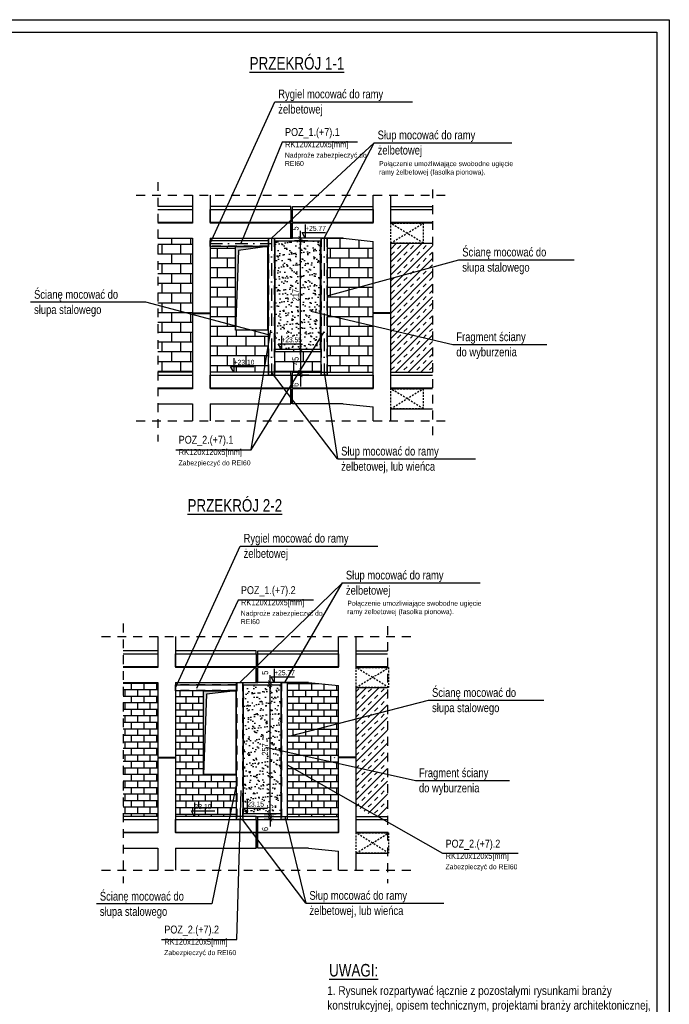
# Model space of a CAD drawing. Header units: metres. Extents: x -2312 to 3188, y -958 to 2058.
# Tile 13 of 13: x 1893 to 3188, y 49 to 2012. Entities that reach past the tile are written whole.
import ezdxf

# ---------------------------------------------------------------- set-up
doc = ezdxf.new("R2010")
doc.units = ezdxf.units.M
doc.header["$LTSCALE"] = 50
doc.header["$MEASUREMENT"] = 0
for name, pattern in [('DO', [1, 0.5, -0.24, 0.02, -0.24]), ('DP', [0.63, 0.35, -0.28]), ('MP', [0.125, 0.075, -0.05])]:
    doc.linetypes.add(name, pattern=pattern)
for name, color, linetype in [('A_ściany', 7, 'Continuous'), ('A_ściany proj', 7, 'Continuous'), ('BS_ram', 2, 'Continuous'), ('BZ_lpd', 1, 'DP'), ('BZ_lpm', 1, 'MP'), ('BZ_odn', 1, 'Continuous'), ('BZ_osd', 1, 'DO'), ('BZ_szr', 1, 'Continuous'), ('BZ_txc', 1, 'Continuous'), ('BZ_txg', 3, 'Continuous'), ('BZ_txs', 2, 'Continuous'), ('BZ_wym', 1, 'Continuous')]:
    doc.layers.add(name, color=color, linetype=linetype)
doc.styles.add('BIKTC', font='bikromsw.shx', dxfattribs={"width": 0.85})
doc.styles.add('BIKTG', font='bikromsw.shx', dxfattribs={"width": 0.85})
doc.styles.add('BIKTS', font='bikromsw.shx', dxfattribs={"width": 0.85})
doc.styles.add('BIKWYM', font='bikromsw.shx', dxfattribs={"width": 0.8})
doc.dimstyles.new('BZ_BGR_50', dxfattribs={"dimscale": 0.5, "dimtxt": 25, "dimasz": 1.666667, "dimexe": 0, "dimexo": 0, "dimgap": 0, "dimtad": 0, "dimdec": 1, "dimrnd": 0.5, "dimzin": 9, "dimdsep": 46, "dimtxsty": 'BIKWYM', "dimblk": 'NONE', "dimcen": 0, "dimse1": 1, "dimse2": 1, "dimclrd": 256, "dimclre": 256, "dimclrt": 7, "dimadec": 0, "dimazin": 0, "dimtfac": 0.033333, "dimtdec": 1, "dimtmove": 0, "dimatfit": 3, "dimldrblk": 'NONE', "dimfxl": 1, "dimtvp": 0.8, "dimtolj": 1, "dimarcsym": 0})
doc.dimstyles.new('BZ_KP_50', dxfattribs={"dimscale": 0.5, "dimtxt": 25, "dimasz": 16, "dimexe": 24, "dimexo": 0, "dimgap": 0, "dimtad": 0, "dimdec": 1, "dimrnd": 0.5, "dimzin": 9, "dimdsep": 46, "dimtxsty": 'BIKWYM', "dimblk": 'ARCHTICK', "dimblk1": 'ARCHTICK', "dimblk2": 'WYM-KP', "dimcen": 0, "dimdle": 20, "dimclrd": 256, "dimclre": 256, "dimclrt": 7, "dimadec": 0, "dimazin": 0, "dimtfac": 0.033333, "dimtdec": 1, "dimtmove": 0, "dimatfit": 3, "dimfxl": 1, "dimtvp": 0.8, "dimtfillclr": 256, "dimtolj": 1, "dimarcsym": 0})
pattern_1 = [(45, (-18228.841, -3785.412), (-5.7024626, 5.7024626), []), (45, (-18223.139, -3785.412), (-5.7024626, 5.7024626), [4.0323, -2.0161])]
pattern_2 = [(0, (7387.29, 1498.388), (0, 19.5), []), (90, (7387.29, 1498.388), (-37.5, 2e-15), [19.5, -19.5]), (90, (7406.79, 1498.388), (-37.5, 2e-15), [-19.5, 19.5])]
pattern_3 = [(0, (2664.29, -1964.588), (0, 19.5), []), (90, (2664.29, -1964.59), (-37.5, 2e-15), [19.5, -19.5]), (90, (2683.79, -1964.59), (-37.5, 2e-15), [-19.5, 19.5])]
pattern_4 = [(0, (0, 77.604), (3e-15, 13), []), (90, (0, 77.604), (-25, 7e-15), [13, -13]), (90, (13, 77.604), (-25, 7e-15), [-13, 13])]

# ---------------------------------------------------------------- blocks, each defined once
blk = doc.blocks.new('_None')
blk = doc.blocks.new('_ArchTick')
at = {"color": 0, "linetype": 'ByBlock', "const_width": 0.15}
blk.add_lwpolyline([(-0.5, -0.5), (0.5, 0.5)], dxfattribs=at)
blk = doc.blocks.new('*D215')
at = {"layer": 'BZ_wym', "lineweight": -2}
for p, q in [((2472.3, 1354.5), (2440.6, 1354.5)), ((2452.6, 1364.5), (2452.6, 1299.5)), ((2472.3, 1309.5), (2440.6, 1309.5))]:
    blk.add_line(p, q, dxfattribs=at)
at = {"layer": 'Defpoints', "color": 0}
for p in [(2472.3, 1354.5), (2452.6, 1309.5), (2472.3, 1309.5)]:
    blk.add_point(p, dxfattribs=at)
at = {"layer": 'BZ_wym', "lineweight": -2, "xscale": 8, "yscale": 8, "zscale": 8}
for p, rotation in [((2452.6, 1354.5), 90), ((2452.6, 1309.5), 270)]:
    blk.add_blockref('_ArchTick', p, dxfattribs=dict(at, rotation=rotation))
at = {"layer": 'BZ_wym', "color": 7, "insert": (2442.6, 1332), "char_height": 12.5, "attachment_point": 5, "rotation": 90, "style": 'BIKWYM'}
blk.add_mtext('\\A1;45', dxfattribs=at)
blk = doc.blocks.new('WYM-KP')
blk.add_hatch(color=256).paths.add_polyline_path([(-3, 0, 1), (3, 0, 1)])
blk.add_circle((0, 0), 3)
blk = doc.blocks.new('*D216')
at = {"layer": 'BZ_wym', "lineweight": -2}
for p, q in [((2467, 1571.5), (2440.6, 1571.5)), ((2452.6, 1344.5), (2452.6, 1581.5)), ((2472.3, 1354.5), (2440.6, 1354.5))]:
    blk.add_line(p, q, dxfattribs=at)
at = {"layer": 'Defpoints', "color": 0}
for p in [(2452.6, 1571.5), (2467, 1571.5), (2472.3, 1354.5)]:
    blk.add_point(p, dxfattribs=at)
at = {"layer": 'BZ_wym', "lineweight": -2, "xscale": 8, "yscale": 8, "zscale": 8}
for p, rotation in [((2452.6, 1571.5), 90), ((2452.6, 1354.5), 270)]:
    blk.add_blockref('_ArchTick', p, dxfattribs=dict(at, rotation=rotation))
at = {"layer": 'BZ_wym', "color": 7, "insert": (2442.6, 1463), "char_height": 12.5, "attachment_point": 5, "rotation": 90, "style": 'BIKWYM'}
blk.add_mtext('\\A1;217', dxfattribs=at)
blk = doc.blocks.new('*D217')
at = {"layer": 'BZ_wym', "lineweight": -2}
for p, q in [((2452.6, 1576.5), (2452.6, 1591.2)), ((2467, 1576.5), (2440.6, 1576.5)), ((2467, 1571.5), (2440.6, 1571.5)), ((2452.6, 1571.5), (2452.6, 1576.5)), ((2452.6, 1571.5), (2452.6, 1563.5))]:
    blk.add_line(p, q, dxfattribs=at)
at = {"layer": 'Defpoints', "color": 0}
for p in [(2452.6, 1576.5), (2467, 1576.5), (2467, 1571.5)]:
    blk.add_point(p, dxfattribs=at)
at = {"layer": 'BZ_wym', "lineweight": -2, "xscale": 8, "yscale": 8, "zscale": 8}
for p, rotation in [((2452.6, 1576.5), 270), ((2452.6, 1571.5), 90)]:
    blk.add_blockref('_ArchTick', p, dxfattribs=dict(at, rotation=rotation))
at = {"layer": 'BZ_wym', "color": 7, "insert": (2442.6, 1595.9), "char_height": 12.5, "attachment_point": 5, "rotation": 90, "style": 'BIKWYM'}
blk.add_mtext('\\A1;5', dxfattribs=at)
blk = doc.blocks.new('*D218')
at = {"layer": 'BZ_wym', "lineweight": -2}
for p, q in [((2452.6, 1309.5), (2452.6, 1317.5)), ((2469, 1309.5), (2440.6, 1309.5)), ((2469, 1303.5), (2440.6, 1303.5)), ((2452.6, 1303.5), (2452.6, 1309.5)), ((2452.6, 1303.5), (2452.6, 1281.2))]:
    blk.add_line(p, q, dxfattribs=at)
at = {"layer": 'Defpoints', "color": 0}
for p in [(2452.6, 1309.5), (2469, 1309.5), (2469, 1303.5)]:
    blk.add_point(p, dxfattribs=at)
at = {"layer": 'BZ_wym', "lineweight": -2, "xscale": 8, "yscale": 8, "zscale": 8}
for p, rotation in [((2452.6, 1309.5), 270), ((2452.6, 1303.5), 90)]:
    blk.add_blockref('_ArchTick', p, dxfattribs=dict(at, rotation=rotation))
at = {"layer": 'BZ_wym', "color": 7, "insert": (2442.6, 1284.2), "char_height": 12.5, "attachment_point": 5, "rotation": 90, "style": 'BIKWYM'}
blk.add_mtext('\\A1;6', dxfattribs=at)
blk = doc.blocks.new('*D219')
at = {"layer": 'BZ_wym', "lineweight": -2}
for p, q in [((2399.7, 423.8), (2380, 423.8)), ((2399.7, 417.8), (2380, 417.8)), ((2392, 423.8), (2392, 431.8)), ((2392, 423.8), (2392, 417.8)), ((2392, 417.8), (2392, 403.6))]:
    blk.add_line(p, q, dxfattribs=at)
at = {"layer": 'Defpoints', "color": 0}
for p in [(2392, 417.8), (2399.7, 423.8), (2399.7, 417.8)]:
    blk.add_point(p, dxfattribs=at)
at = {"layer": 'BZ_wym', "lineweight": -2, "xscale": 8, "yscale": 8, "zscale": 8}
for p, rotation in [((2392, 423.8), 270), ((2392, 417.8), 90)]:
    blk.add_blockref('_ArchTick', p, dxfattribs=dict(at, rotation=rotation))
at = {"layer": 'BZ_wym', "color": 7, "insert": (2382, 398.7), "char_height": 12.5, "attachment_point": 5, "rotation": 90, "style": 'BIKWYM'}
blk.add_mtext('\\A1;6', dxfattribs=at)
blk = doc.blocks.new('*D220')
at = {"layer": 'BZ_wym', "lineweight": -2}
for p, q in [((2392, 428.8), (2392, 440.2)), ((2392, 428.8), (2392, 436.8)), ((2380.2, 428.8), (2404, 428.8)), ((2380.2, 423.8), (2404, 423.8)), ((2392, 423.8), (2392, 428.8)), ((2392, 423.8), (2392, 415.8))]:
    blk.add_line(p, q, dxfattribs=at)
at = {"layer": 'Defpoints', "color": 0}
for p in [(2380.2, 428.8), (2380.2, 423.8), (2392, 428.8)]:
    blk.add_point(p, dxfattribs=at)
at = {"layer": 'BZ_wym', "lineweight": -2, "xscale": 8, "yscale": 8, "zscale": 8}
for p, rotation in [((2392, 428.8), 270), ((2392, 423.8), 90)]:
    blk.add_blockref('_ArchTick', p, dxfattribs=dict(at, rotation=rotation))
at = {"layer": 'BZ_wym', "color": 7, "insert": (2392, 443.6), "char_height": 12.5, "attachment_point": 5, "rotation": 90, "style": 'BIKWYM'}
blk.add_mtext('\\A1;5', dxfattribs=at)
blk = doc.blocks.new('*D221')
at = {"layer": 'BZ_wym', "lineweight": -2}
for p, q in [((2392, 418.8), (2392, 695.8)), ((2402, 685.8), (2380, 685.8)), ((2399.7, 428.8), (2380, 428.8))]:
    blk.add_line(p, q, dxfattribs=at)
at = {"layer": 'Defpoints', "color": 0}
for p in [(2392, 685.8), (2402, 685.8), (2399.7, 428.8)]:
    blk.add_point(p, dxfattribs=at)
at = {"layer": 'BZ_wym', "lineweight": -2, "xscale": 8, "yscale": 8, "zscale": 8}
for p, rotation in [((2392, 685.8), 90), ((2392, 428.8), 270)]:
    blk.add_blockref('_ArchTick', p, dxfattribs=dict(at, rotation=rotation))
at = {"layer": 'BZ_wym', "color": 7, "insert": (2382, 557.3), "char_height": 12.5, "attachment_point": 5, "rotation": 90, "style": 'BIKWYM'}
blk.add_mtext('\\A1;257', dxfattribs=at)
blk = doc.blocks.new('*D222')
at = {"layer": 'BZ_wym', "lineweight": -2}
for p, q in [((2402, 690.8), (2380, 690.8)), ((2392, 690.8), (2392, 705.5)), ((2392, 685.8), (2392, 690.8)), ((2402, 685.8), (2380, 685.8)), ((2392, 685.8), (2392, 677.8))]:
    blk.add_line(p, q, dxfattribs=at)
at = {"layer": 'Defpoints', "color": 0}
for p in [(2392, 690.8), (2402, 690.8), (2402, 685.8)]:
    blk.add_point(p, dxfattribs=at)
at = {"layer": 'BZ_wym', "lineweight": -2, "xscale": 8, "yscale": 8, "zscale": 8}
for p, rotation in [((2392, 690.8), 270), ((2392, 685.8), 90)]:
    blk.add_blockref('_ArchTick', p, dxfattribs=dict(at, rotation=rotation))
at = {"layer": 'BZ_wym', "color": 7, "insert": (2382, 710.2), "char_height": 12.5, "attachment_point": 5, "rotation": 90, "style": 'BIKWYM'}
blk.add_mtext('\\A1;5', dxfattribs=at)
blk = doc.blocks.new('sfddsfsdf')
at = {"layer": 'BZ_lpd'}
for p, q in [((2364.4, 613.2), (2367.4, 613.2)), ((2364.4, 346.2), (2367.4, 346.2))]:
    blk.add_line(p, q, dxfattribs=at)
at = {"layer": 'BZ_txs'}
for p, q in [((2364.4, 643.2), (2364.4, 613.2)), ((2367.4, 613.2), (2367.4, 643.2)), ((2468.4, 613.2), (2367.4, 613.2)), ((2364.4, 313.2), (2364.4, 283.2)), ((2367.4, 283.2), (2367.4, 313.2)), ((2468.4, 283.2), (2367.4, 283.2))]:
    blk.add_line(p, q, dxfattribs=at)
at = {"layer": 'BZ_txs', "color": 1}
for points in [[(2364.4, 670.2), (2364.4, 676.2), (2203.4, 676.2)], [(2367.4, 670.2), (2367.4, 676.2), (2528.4, 676.2)], [(2364.4, 340.2), (2364.4, 346.2), (2203.4, 346.2)], [(2367.4, 340.2), (2367.4, 346.2), (2528.4, 346.2)]]:
    blk.add_lwpolyline(points, dxfattribs=at)
at = {"layer": 'BZ_txs'}
for points in [[(2364.4, 644.2), (2203.4, 644.2), (2203.4, 670.2), (2364.4, 670.2), (2364.4, 644.2)], [(2528.4, 644.2), (2367.4, 644.2), (2367.4, 670.2), (2528.4, 670.2), (2528.4, 644.2)], [(2364.4, 643.2), (2203.4, 643.2)], [(2203.4, 613.2), (2364.4, 613.2), (2364.4, 643.2)], [(2528.4, 643.2), (2367.4, 643.2)], [(2364.4, 314.2), (2203.4, 314.2), (2203.4, 340.2), (2364.4, 340.2), (2364.4, 314.2)], [(2528.4, 314.2), (2367.4, 314.2), (2367.4, 340.2), (2528.4, 340.2), (2528.4, 314.2)], [(2364.4, 313.2), (2203.4, 313.2)], [(2203.4, 283.2), (2364.4, 283.2), (2364.4, 313.2)], [(2528.4, 313.2), (2367.4, 313.2)]]:
    blk.add_lwpolyline(points, dxfattribs=at)

msp = doc.modelspace()

# ---------------------------------------------------------------- hatches: boundary and pattern name
msp.add_hatch(color=1).paths.add_polyline_path([(2322.715, 1560.015), (2322.715, 1393.415), (2329.254, 1551.715), (2387.115, 1560.015)])
at = {"layer": 'A_ściany proj', "linetype": 'Continuous', "lineweight": 13}
h = msp.add_hatch(dxfattribs=at)
h.set_pattern_fill('FP_65', color=1, scale=100, style=0, pattern_type=2)
h.set_pattern_definition(pattern_1)
h.paths.add_polyline_path([(2149.31, 713.936), (2150.56, 713.936), (2150.56, 715.636), (2150.31, 715.636), (2149.31, 715.636)])
h = msp.add_hatch(dxfattribs=at)
h.set_pattern_fill('FP_65', color=1, scale=100, style=0, pattern_type=2)
h.set_pattern_definition(pattern_1)
h.paths.add_polyline_path([(2150.56, 713.936), (2151.81, 713.936), (2151.81, 715.636), (2150.56, 715.636)])
h = msp.add_hatch(dxfattribs=at)
h.set_pattern_fill('FP_65', color=1, scale=100, style=0, pattern_type=2)
h.set_pattern_definition(pattern_1)
h.paths.add_polyline_path([(2159.31, 713.936), (2160.56, 713.936), (2160.56, 715.636), (2159.31, 715.636)])
h = msp.add_hatch(dxfattribs=at)
h.set_pattern_fill('FP_65', color=1, scale=100, style=0, pattern_type=2)
h.set_pattern_definition(pattern_1)
h.paths.add_polyline_path([(2160.56, 713.936), (2161.81, 713.936), (2161.81, 715.636), (2160.56, 715.636)])
at = {"layer": 'BZ_lpd'}
msp.add_hatch(color=256, dxfattribs=at).paths.add_polyline_path([(2259.46, 674.31), (2259.46, 507.71), (2265.31, 667.637), (2323.86, 674.31)])
at = {"layer": 'BZ_szr'}
h = msp.add_hatch(dxfattribs=at)
h.set_pattern_fill('BIK_CEGLA_1', color=256, scale=3, style=0, pattern_type=2)
h.set_pattern_definition(pattern_3)
h.paths.add_polyline_path([(2237.415, 1576.536), (2168.103, 1576.536), (2168.103, 1309.536), (2237.415, 1309.536), (2237.415, 1426.536), (2237.415, 1427.536)])
h = msp.add_hatch(dxfattribs=at)
h.set_pattern_fill('BIK_GRUNT_PIASEK', color=256, scale=3, style=0, pattern_type=2)
h.set_pattern_definition([(37.5, (7387.291, 1498.388), (-0.562734, 17.34086), [0, -13.68, 0, -15.3, 0, -14.64]), (7.5, (7387.29, 1498.388), (15.93136, 25.39673), [0, -7.38, 0, -12.33, 0, -4.74]), (327.5, (7376.191, 1498.388), (28.02677, 0.051254), [0, -4.5, 0, -16.2, 0, -21.15]), (317.5, (7376.19, 1498.388), (27.0547, 7.89949), [0, -2.25, 0, -10.62, 0, -12.15])])
h.paths.add_polyline_path([(2402.115, 1571.536), (2492.115, 1571.536), (2492.115, 1354.536), (2402.115, 1354.536)])
h = msp.add_hatch(dxfattribs=at)
h.set_pattern_fill('BIK_CEGLA_1', color=256, scale=3, style=0, pattern_type=2)
h.set_pattern_definition(pattern_2)
h.paths.add_polyline_path([(2505.615, 1309.536), (2597.415, 1309.536), (2597.415, 1426.536), (2597.415, 1427.536), (2597.415, 1570.221), (2537.415, 1576.536), (2505.615, 1576.536)])
h = msp.add_hatch(dxfattribs=at)
h.set_pattern_fill('BIK_CEGLA_1', color=256, scale=3, style=0, pattern_type=2)
h.set_pattern_definition(pattern_2)
h.paths.add_polyline_path([(2388.615, 1560.015), (2387.115, 1560.015), (2387.115, 1393.415), (2322.715, 1393.415), (2322.715, 1560.015), (2272.415, 1560.015), (2272.415, 1427.536), (2272.415, 1426.536), (2272.415, 1309.536), (2388.615, 1309.536)])
h = msp.add_hatch(dxfattribs=at)
h.set_pattern_fill('BIK_ZELBET', color=256, scale=90, angle=45, style=0, pattern_type=2)
h.set_pattern_definition([(45, (7387.29, 1498.388), (-12.72792, 12.72792), []), (45, (7380.927, 1504.752), (-12.72792, 12.72792), [9, -9])])
h.paths.add_polyline_path([(2715.66, 1566.536), (2632.415, 1566.536), (2632.415, 1427.536), (2632.415, 1426.536), (2632.415, 1309.536), (2715.66, 1309.536)])
h = msp.add_hatch(dxfattribs=at)
h.set_pattern_fill('BIK_CEGLA_1', color=256, scale=3, style=0, pattern_type=2)
h.set_pattern_definition(pattern_3)
h.paths.add_polyline_path([(2493.615, 1309.536), (2493.615, 1354.536), (2492.115, 1354.536), (2402.115, 1354.536), (2400.615, 1354.536), (2400.615, 1309.536), (2433.415, 1309.536), (2433.415, 1303.536), (2436.415, 1303.536), (2436.415, 1309.536)])
h = msp.add_hatch(dxfattribs=at)
h.set_pattern_fill('BIK_CEGLA_1', color=256, scale=2, style=0, pattern_type=2)
h.set_pattern_definition([(0, (878.021, -2898.28), (3e-15, 13), []), (90, (878.02, -2898.28), (-25, 7e-15), [13, -13]), (90, (891.02, -2898.28), (-25, 7e-15), [-13, 13])])
h.paths.add_polyline_path([(2099.049, 423.832), (2168.36, 423.832), (2168.36, 540.832), (2203.36, 540.832), (2203.36, 541.832), (2168.36, 541.832), (2168.36, 690.832), (2099.049, 690.832)])
h = msp.add_hatch(dxfattribs=at)
h.set_pattern_fill('BIK_CEGLA_1', color=256, scale=2, style=0, pattern_type=2)
h.set_pattern_definition(pattern_4)
h.paths.add_polyline_path([(2426.36, 423.832), (2528.36, 423.832), (2528.36, 540.832), (2528.36, 541.832), (2528.36, 684.516), (2468.36, 690.832), (2426.36, 690.832)])
h = msp.add_hatch(dxfattribs=at)
h.set_pattern_fill('BIK_CEGLA_1', color=256, scale=2, style=0, pattern_type=2)
h.set_pattern_definition(pattern_4)
h.paths.add_polyline_path([(2259.46, 674.31), (2203.36, 674.31), (2203.36, 541.832), (2203.36, 540.832), (2203.36, 423.832), (2241.629, 423.832), (2235.225, 435.095), (2241.629, 435.095), (2241.629, 423.832), (2325.36, 423.832), (2325.36, 674.31), (2323.86, 674.31), (2323.86, 507.71), (2259.46, 507.71)])
h.paths.add_polyline_path([(2240.107, 435.88), (2277.107, 435.88), (2277.107, 450.88), (2240.107, 450.88)], flags=24)
h = msp.add_hatch(dxfattribs=at)
h.set_pattern_fill('BIK_GRUNT_PIASEK', color=256, scale=3, style=0, pattern_type=2)
h.set_pattern_definition([(37.5, (-969.128, -1306.641), (-0.562734, 17.34086), [0, -13.68, 0, -15.3, 0, -14.64]), (7.5, (-969.128, -1306.64), (15.93136, 25.39673), [0, -7.38, 0, -12.33, 0, -4.74]), (327.5, (-980.228, -1306.641), (28.02677, 0.051254), [0, -4.5, 0, -16.2, 0, -21.15]), (317.5, (-980.228, -1306.64), (27.0547, 7.89949), [0, -2.25, 0, -10.62, 0, -12.15])])
h.paths.add_polyline_path([(2338.86, 685.832), (2413.86, 685.832), (2413.86, 428.832), (2338.86, 428.832)])
h = msp.add_hatch(dxfattribs=at)
h.set_pattern_fill('BIK_ZELBET', color=256, scale=90, angle=45, style=0, pattern_type=2)
h.set_pattern_definition([(45, (863.02, -2898.28), (-12.72792, 12.72792), []), (45, (856.657, -2891.917), (-12.72792, 12.72792), [9, -9])])
h.paths.add_polyline_path([(2563.36, 541.832), (2498.36, 541.832), (2498.36, 540.832), (2563.36, 540.832), (2563.36, 444.251), (2597.415, 423.832), (2625.931, 423.832), (2625.931, 680.832), (2563.36, 680.832)])

# ---------------------------------------------------------------- linework, layer by layer
at = {"color": 3}
for points in [[(2388.615, 1560.015), (2272.415, 1560.015), (2272.415, 1572.015), (2388.615, 1572.015), (2388.615, 1560.015)], [(2388.615, 1576.536), (2388.615, 1576.536), (2400.615, 1576.536), (2400.615, 1303.536), (2388.615, 1303.536), (2388.615, 1576.536)], [(2493.615, 1576.536), (2493.615, 1576.536), (2505.615, 1576.536), (2505.615, 1303.536), (2493.615, 1303.536), (2493.615, 1576.536)], [(2325.36, 690.832), (2325.36, 690.832), (2337.36, 690.832), (2337.36, 417.832), (2325.36, 417.832), (2325.36, 690.832)], [(2414.36, 690.832), (2414.36, 690.832), (2426.36, 690.832), (2426.36, 417.832), (2414.36, 417.832), (2414.36, 690.832)], [(2325.36, 674.31), (2203.36, 674.31), (2203.36, 686.31), (2325.36, 686.31), (2325.36, 674.31)]]:
    msp.add_lwpolyline(points, dxfattribs=at)
at = {"color": 3, "linetype": 'DP'}
for points in [[(2388.615, 1571.515), (2272.415, 1571.515)], [(2389.115, 1576.536), (2389.115, 1303.536)], [(2400.115, 1576.536), (2400.115, 1303.536)], [(2494.115, 1576.536), (2494.115, 1303.536)], [(2505.115, 1576.536), (2505.115, 1303.536)], [(2388.615, 1560.515), (2272.415, 1560.515)], [(2325.86, 690.832), (2325.86, 417.832)], [(2336.86, 690.832), (2336.86, 417.832)], [(2414.86, 690.832), (2414.86, 417.832)], [(2425.86, 690.832), (2425.86, 417.832)], [(2325.36, 685.81), (2203.36, 685.81)], [(2325.36, 674.81), (2203.36, 674.81)]]:
    msp.add_lwpolyline(points, dxfattribs=at)
at = {"color": 1}
for points in [[(2402.115, 1571.536), (2492.115, 1571.536), (2492.115, 1354.536), (2402.115, 1354.536)], [(2322.715, 1560.015), (2387.115, 1560.015), (2387.115, 1393.415), (2322.715, 1393.415)], [(2259.46, 674.31), (2323.86, 674.31), (2323.86, 507.71), (2259.46, 507.71)], [(2338.86, 685.832), (2413.86, 685.832), (2413.86, 428.832), (2338.86, 428.832)]]:
    msp.add_lwpolyline(points, close=True, dxfattribs=at)
for points in [[(2387.115, 1560.015), (2329.254, 1551.715), (2322.715, 1393.415), (2322.715, 1560.015), (2387.115, 1560.015)], [(2323.86, 674.31), (2265.31, 667.637), (2259.46, 507.71), (2259.46, 674.31), (2323.86, 674.31)]]:
    msp.add_lwpolyline(points, dxfattribs=at)
at = {"layer": 'A_ściany', "color": 30, "linetype": 'Continuous', "lineweight": 13}
for p, q in [((2322.715, 1560.015), (2387.115, 1560.015)), ((2322.715, 1560.015), (2322.715, 1393.415)), ((2387.115, 1560.015), (2387.115, 1393.415)), ((2387.115, 1393.415), (2322.715, 1393.415)), ((2259.46, 674.31), (2323.86, 674.31)), ((2259.46, 674.31), (2259.46, 507.71)), ((2323.86, 507.71), (2259.46, 507.71))]:
    msp.add_line(p, q, dxfattribs=at)
at = {"layer": 'BS_ram', "color": 1}
msp.add_lwpolyline([(-2312.174, -957.843), (-2312.174, 2012.157), (3187.826, 2012.157), (3187.826, -957.843)], close=True, dxfattribs=at)
at = {"layer": 'BS_ram'}
msp.add_lwpolyline([(-2162.174, -932.843), (-2162.174, 1987.157), (3162.826, 1987.157), (3162.826, -932.843)], close=True, dxfattribs=at)
at = {"layer": 'BZ_lpd'}
for p, q in [((2168.103, 1688.443), (2168.103, 1171.21)), ((2715.66, 1673.769), (2715.66, 1171.21)), ((2125.297, 1662.54), (2752.793, 1662.54)), ((2433.415, 1576.536), (2436.415, 1576.536)), ((2237.415, 1427.536), (2237.415, 1426.536)), ((2272.415, 1427.536), (2272.415, 1426.536)), ((2597.415, 1427.536), (2597.415, 1426.536)), ((2632.415, 1427.536), (2632.415, 1426.536)), ((2402.115, 1354.536), (2400.615, 1354.536)), ((2492.115, 1354.536), (2493.615, 1354.536)), ((2433.415, 1303.536), (2436.415, 1303.536)), ((2125.297, 1212.123), (2752.793, 1212.123)), ((2099.049, 808.138), (2099.049, 290.905)), ((2625.931, 802.782), (2625.931, 290.905)), ((2056.242, 782.235), (2683.738, 782.235)), ((2203.36, 541.832), (2203.36, 540.832)), ((2528.36, 541.832), (2528.36, 540.832)), ((2056.242, 316.808), (2683.738, 316.808))]:
    msp.add_line(p, q, dxfattribs=at)
at = {"layer": 'BZ_lpm'}
for p, q in [((2632.415, 1566.536), (2697.415, 1606.536)), ((2697.415, 1566.536), (2632.415, 1606.536)), ((2632.415, 1236.536), (2697.415, 1276.536)), ((2697.415, 1236.536), (2632.415, 1276.536)), ((2563.36, 680.832), (2628.36, 720.832)), ((2628.36, 680.832), (2563.36, 720.832)), ((2563.36, 350.832), (2628.36, 390.832)), ((2628.36, 350.832), (2563.36, 390.832))]:
    msp.add_line(p, q, dxfattribs=at)
for points in [[(2697.415, 1606.536), (2697.415, 1566.536), (2632.415, 1566.536), (2632.415, 1606.536)], [(2697.415, 1276.536), (2697.415, 1236.536), (2632.415, 1236.536), (2632.415, 1276.536)], [(2628.36, 720.832), (2628.36, 680.832), (2563.36, 680.832), (2563.36, 720.832)], [(2628.36, 390.832), (2628.36, 350.832), (2563.36, 350.832), (2563.36, 390.832)]]:
    msp.add_lwpolyline(points, close=True, dxfattribs=at)
at = {"layer": 'BZ_odn'}
for p, q in [((2599.44, 1766.932), (2394.615, 1576.536)), ((2526.631, 1136.555), (2394.615, 1309.536)), ((2536.186, 889.439), (2331.36, 690.832)), ((2463.376, 250.85), (2336.86, 417.832))]:
    msp.add_line(p, q, dxfattribs=at)
at = {"layer": 'BZ_osd'}
for p, q in [((2394.615, 1576.536), (2394.615, 1303.536)), ((2499.615, 1576.536), (2499.615, 1303.536)), ((2272.415, 1566.015), (2394.615, 1566.015))]:
    msp.add_line(p, q, dxfattribs=at)
at = {"layer": 'BZ_txc'}
msp.add_line((2354.522, 1154.828), (2393.537, 1393.262), dxfattribs=at)
for points in [[(2566.503, 1768.251), (2416.147, 1768.251), (2333.515, 1566.015)], [(2204.165, 1154.828), (2354.522, 1154.828), (2499.615, 1389.929)], [(2478.568, 854.997), (2328.212, 854.997), (2245.58, 678.703)], [(2886.557, 349.613), (2736.201, 349.613), (2426.86, 526.093)], [(2175.508, 178.41), (2325.864, 178.41), (2334.525, 475.81)]]:
    msp.add_lwpolyline(points, dxfattribs=at)
at = {"layer": 'BZ_txc', "color": 7}
for points in [[(2462.126, 1604.06), (2462.126, 1576.536), (2455.722, 1587.799), (2502.308, 1587.799)], [(2414.558, 1382.06), (2414.558, 1354.536), (2408.154, 1365.799), (2454.739, 1365.799)], [(2319.615, 1337.06), (2319.615, 1309.536), (2313.211, 1320.799), (2359.796, 1320.799)], [(2400.299, 718.355), (2400.299, 690.832), (2393.895, 702.095), (2440.481, 702.095)], [(2346.567, 456.355), (2346.567, 428.832), (2340.163, 440.095), (2386.748, 440.095)], [(2241.629, 451.355), (2241.629, 423.832), (2235.225, 435.095), (2281.811, 435.095)]]:
    msp.add_lwpolyline(points, dxfattribs=at)
at = {"layer": 'BZ_txs'}
for p, q in [((2237.415, 1662.54), (2237.415, 1606.536)), ((2272.415, 1662.54), (2272.415, 1606.536)), ((2597.415, 1606.536), (2597.415, 1662.54)), ((2632.415, 1606.536), (2632.415, 1662.54)), ((2433.415, 1606.536), (2433.415, 1576.536)), ((2436.415, 1576.536), (2436.415, 1606.536)), ((2237.415, 1576.536), (2237.415, 1427.536)), ((2272.415, 1576.536), (2272.415, 1427.536)), ((2537.415, 1576.536), (2436.415, 1576.536)), ((2597.415, 1427.536), (2597.415, 1570.221)), ((2632.415, 1427.536), (2632.415, 1566.536)), ((2237.415, 1427.536), (2272.415, 1427.536)), ((2237.415, 1426.536), (2237.415, 1276.536)), ((2237.415, 1426.536), (2272.415, 1426.536)), ((2272.415, 1426.536), (2272.415, 1276.536)), ((2632.415, 1427.536), (2597.415, 1427.536)), ((2597.415, 1276.536), (2597.415, 1426.536)), ((2632.415, 1426.536), (2597.415, 1426.536)), ((2632.415, 1276.536), (2632.415, 1426.536)), ((2433.415, 1276.536), (2433.415, 1246.536)), ((2436.415, 1246.536), (2436.415, 1276.536)), ((2237.415, 1246.536), (2237.415, 1212.123)), ((2272.415, 1246.536), (2272.415, 1212.123)), ((2537.415, 1246.536), (2436.415, 1246.536)), ((2597.415, 1212.123), (2597.415, 1240.221)), ((2632.415, 1212.123), (2632.415, 1236.536)), ((2168.36, 782.235), (2168.36, 720.832)), ((2203.36, 782.235), (2203.36, 720.832)), ((2528.36, 720.832), (2528.36, 782.235)), ((2563.36, 720.832), (2563.36, 782.235)), ((2168.36, 690.832), (2168.36, 541.832)), ((2203.36, 690.832), (2203.36, 541.832)), ((2528.36, 541.832), (2528.36, 684.516)), ((2563.36, 541.832), (2563.36, 680.832)), ((2168.36, 541.832), (2203.36, 541.832)), ((2168.36, 540.832), (2168.36, 390.832)), ((2168.36, 540.832), (2203.36, 540.832)), ((2203.36, 540.832), (2203.36, 390.832)), ((2563.36, 541.832), (2528.36, 541.832)), ((2528.36, 390.832), (2528.36, 540.832)), ((2563.36, 540.832), (2528.36, 540.832)), ((2563.36, 390.832), (2563.36, 540.832)), ((2168.36, 360.832), (2168.36, 316.808)), ((2203.36, 360.832), (2203.36, 316.808)), ((2528.36, 316.808), (2528.36, 354.516)), ((2563.36, 316.808), (2563.36, 350.832))]:
    msp.add_line(p, q, dxfattribs=at)
at = {"layer": 'BZ_txs', "color": 1}
for points in [[(2237.415, 1639.536), (2168.103, 1639.536)], [(2433.415, 1633.536), (2433.415, 1639.536), (2272.415, 1639.536)], [(2436.415, 1633.536), (2436.415, 1639.536), (2597.415, 1639.536)], [(2632.415, 1639.536), (2715.66, 1639.536)], [(2237.415, 1309.536), (2168.103, 1309.536)], [(2433.415, 1303.536), (2433.415, 1309.536), (2272.415, 1309.536)], [(2436.415, 1303.536), (2436.415, 1309.536), (2597.415, 1309.536)], [(2632.415, 1309.536), (2715.66, 1309.536)], [(2168.36, 753.832), (2099.049, 753.832)], [(2563.36, 753.832), (2625.931, 753.832)], [(2168.36, 423.832), (2099.049, 423.832)], [(2563.36, 423.832), (2625.931, 423.832)]]:
    msp.add_lwpolyline(points, dxfattribs=at)
at = {"layer": 'BZ_txs'}
for points in [[(2168.103, 1633.536), (2237.415, 1633.536), (2237.415, 1607.536)], [(2433.415, 1607.536), (2272.415, 1607.536), (2272.415, 1633.536), (2433.415, 1633.536), (2433.415, 1607.536)], [(2597.415, 1607.536), (2436.415, 1607.536), (2436.415, 1633.536), (2597.415, 1633.536), (2597.415, 1607.536)], [(2715.66, 1607.536), (2632.415, 1607.536), (2632.415, 1633.536), (2715.66, 1633.536)], [(2237.415, 1607.536), (2168.103, 1607.536)], [(2237.415, 1606.536), (2168.103, 1606.536)], [(2433.415, 1606.536), (2272.415, 1606.536)], [(2272.415, 1576.536), (2433.415, 1576.536), (2433.415, 1606.536)], [(2597.415, 1606.536), (2436.415, 1606.536)], [(2715.66, 1606.536), (2632.415, 1606.536)], [(2168.103, 1576.536), (2237.415, 1576.536)], [(2537.415, 1576.536), (2597.415, 1570.221)], [(2632.415, 1566.536), (2715.66, 1566.536)], [(2168.103, 1303.536), (2237.415, 1303.536), (2237.415, 1277.536)], [(2433.415, 1277.536), (2272.415, 1277.536), (2272.415, 1303.536), (2433.415, 1303.536), (2433.415, 1277.536)], [(2597.415, 1277.536), (2436.415, 1277.536), (2436.415, 1303.536), (2597.415, 1303.536), (2597.415, 1277.536)], [(2715.66, 1277.536), (2632.415, 1277.536), (2632.415, 1303.536), (2715.66, 1303.536)], [(2237.415, 1277.536), (2168.103, 1277.536)], [(2237.415, 1276.536), (2168.103, 1276.536)], [(2433.415, 1276.536), (2272.415, 1276.536)], [(2272.415, 1246.536), (2433.415, 1246.536), (2433.415, 1276.536)], [(2597.415, 1276.536), (2436.415, 1276.536)], [(2715.66, 1276.536), (2632.415, 1276.536)], [(2168.103, 1246.536), (2237.415, 1246.536)], [(2537.415, 1246.536), (2597.415, 1240.221)], [(2632.415, 1236.536), (2715.66, 1236.536)], [(2099.049, 747.832), (2168.36, 747.832), (2168.36, 721.832)], [(2625.931, 721.832), (2563.36, 721.832), (2563.36, 747.832), (2625.931, 747.832)], [(2168.36, 721.832), (2099.049, 721.832)], [(2168.36, 720.832), (2099.049, 720.832)], [(2625.931, 720.832), (2563.36, 720.832)], [(2099.049, 690.832), (2168.36, 690.832)], [(2468.36, 690.832), (2528.36, 684.516)], [(2563.36, 680.832), (2625.931, 680.832)], [(2099.049, 417.832), (2168.36, 417.832), (2168.36, 391.832)], [(2625.931, 391.832), (2563.36, 391.832), (2563.36, 417.832), (2625.931, 417.832)], [(2168.36, 391.832), (2099.049, 391.832)], [(2168.36, 390.832), (2099.049, 390.832)], [(2625.931, 390.832), (2563.36, 390.832)], [(2099.049, 360.832), (2168.36, 360.832)], [(2468.36, 360.832), (2528.36, 354.516)], [(2563.36, 350.832), (2625.931, 350.832)]]:
    msp.add_lwpolyline(points, dxfattribs=at)

# ---------------------------------------------------------------- block references
msp.add_blockref('sfddsfsdf', (0, 77.604))

# ---------------------------------------------------------------- texts
at = {"layer": 'BZ_txc', "color": 7, "style": 'BIKTC', "width": 0.8}
for s, p in [('+25.77', (2461.961, 1591.085)), ('+23.55', (2414.392, 1369.085)), ('+23.10', (2319.449, 1324.085)), ('+25.77', (2400.133, 705.38)), ('23.15', (2346.401, 443.38)), ('23.10', (2241.464, 438.38))]:
    msp.add_text(s, height=10, dxfattribs=at).set_placement(p)
at = {"layer": 'BZ_txc', "char_height": 10, "attachment_point": 1, "style": 'BIKTC'}
for s, insert, width in [('Nadproże zabezpieczyć do REI60', (2421.501, 1747.1), 149.48889), ('Połączenie umożliwiające swobodne ugięcie ramy żelbetowej (fasolka pionowa).', (2609.228, 1730.188), 233.10301), ('Zabezpieczyć do REI60', (2209.519, 1133.676), 149.48889), ('Połączenie umożliwiające swobodne ugięcie ramy żelbetowej (fasolka pionowa).', (2545.974, 853.715), 233.10301), ('Nadproże zabezpieczyć do REI60', (2333.566, 833.846), 149.48889), ('Zabezpieczyć do REI60', (2741.554, 328.461), 149.48889), ('Zabezpieczyć do REI60', (2180.861, 157.258), 149.48889)]:
    msp.add_mtext(s, dxfattribs=dict(at, insert=insert, width=width))
at = {"layer": 'BZ_txg', "style": 'BIKTG', "width": 0.8}
for s, p in [('%%uPRZEKRÓJ 1-1', (2351.229, 1912.708)), ('%%uPRZEKRÓJ 2-2', (2227.33, 1031.321)), ('%%uUWAGI:', (2509.626, 104.689))]:
    msp.add_text(s, height=25, dxfattribs=at).set_placement(p)
at = {"layer": 'BZ_txs', "style": 'BIKTS', "width": 0.8}
for s, p in [('Rygiel mocować do ramy ', (2408.304, 1855.342)), ('żelbetowej', (2408.304, 1824.986)), ('Słup mocować do ramy ', (2606.44, 1773.663)), ('żelbetowej', (2606.44, 1743.307)), ('Ścianę mocować do ', (2775.097, 1540.128)), ('słupa stalowego', (2775.097, 1509.772)), ('Ścianę mocować do ', (1921.465, 1455.818)), ('słupa stalowego', (1921.465, 1425.462)), ('Fragment ściany ', (2763.245, 1371.269)), ('do wyburzenia', (2763.245, 1340.913)), ('Słup mocować do ramy ', (2533.631, 1143.285)), ('żelbetowej, lub wieńca', (2533.631, 1112.93)), ('Rygiel mocować do ramy ', (2339.25, 969.637)), ('żelbetowej', (2339.25, 939.282)), ('Słup mocować do ramy ', (2543.186, 896.17)), ('żelbetowej', (2543.186, 865.814)), ('Ścianę mocować do ', (2714.836, 662.033)), ('słupa stalowego', (2714.836, 631.677)), ('Fragment ściany ', (2688.71, 502.061)), ('do wyburzenia', (2688.71, 471.705)), ('Ścianę mocować do ', (2052.652, 255.953)), ('Słup mocować do ramy ', (2470.376, 257.581)), ('słupa stalowego', (2052.652, 225.597)), ('żelbetowej, lub wieńca', (2470.376, 227.225))]:
    msp.add_text(s, height=17.5, dxfattribs=at).set_placement(p)
at = {"layer": 'BZ_txs', "attachment_point": 1, "style": 'BIKTS'}
for s, insert, char_height, width in [('POZ_1.(+7).1\\P{\\H0.7619x;RK120x120x5[mm]}', (2421.873, 1796.013), 15.75, 244.33751), ('POZ_2.(+7).1^J{\\H0.7619x;RK120x120x5[mm]}', (2209.891, 1182.589), 15.75, 244.33751), ('POZ_1.(+7).2\\P{\\H0.7619x;RK120x120x5[mm]}', (2333.938, 882.759), 15.75, 244.33751), ('POZ_2.(+7).2\\P{\\H0.7619x;RK120x120x5[mm]}', (2741.926, 377.374), 15.75, 244.33751), ('POZ_2.(+7).2^J{\\H0.7619x;RK120x120x5[mm]}', (2181.233, 206.171), 15.75, 244.33751), ('1. Rysunek rozpartywać łącznie z pozostałymi rysunkami branży konstrukcyjnej, opisem technicznym, projektami branży architektonicznej, instalacyjnej oraz dokumentacją archiwalną.\\P2. W miejscu nowych otworów i poszerzanych istniejących zamontować nadproża. Jeżeli nie opisano inaczej nadproża wykonać z prefabrykowanych nadproży systemowych. Nadproża zabezpieczyć do REI wymaganego dla ściany, na której się opiera.^J3. Stal profilowa: S235\\P4. Stal zbrojeniowa A-IIIN (B-500SP)^J5. Materiał projektowanych ścian wg dokumentacji branży architektonicznej.\\P6. Przed rozpoczęciem prac Wykonawca jest zobowiązany do weryfikacji założeń projektowych ze stanem faktycznym - w przypadku rozbieżności konieczne jest poinformowanie o nich autorów niniejszego opracowania.', (2506.065, 85.332), 17.5, 643.22931)]:
    msp.add_mtext(s, dxfattribs=dict(at, insert=insert, char_height=char_height, width=width))

# ---------------------------------------------------------------- dimensions: what is measured, and where the dimension line sits
at = {"layer": 'BZ_wym'}
for base, p1, p2, picture, middle in [((2452.636, 1576.536), (2466.952, 1571.536), (2466.952, 1576.536), '*D217', (2442.636, 1595.87)), ((2452.636, 1571.536), (2472.28, 1354.536), (2466.952, 1571.536), '*D216', (2442.636, 1463.036)), ((2452.636, 1309.536), (2472.28, 1354.536), (2472.28, 1309.536), '*D215', (2442.636, 1332.036)), ((2392.043, 690.832), (2401.963, 685.832), (2401.963, 690.832), '*D222', (2382.043, 710.165)), ((2392.043, 685.832), (2399.688, 428.832), (2401.963, 685.832), '*D221', (2382.043, 557.332)), ((2392.043, 417.832), (2399.688, 423.832), (2399.688, 417.832), '*D219', (2382.043, 398.737))]:
    dim = msp.add_linear_dim(base=base, p1=p1, p2=p2, angle=90, dimstyle='BZ_KP_50', override={"dimdec": 0, "dimrnd": 1, "dimatfit": 1}, dxfattribs=at)
    dim.commit()
    dim.dimension.update_dxf_attribs({"geometry": picture, "text_midpoint": middle})
for base, p1, p2, override, picture, middle in [((2452.636, 1309.536), (2469.002, 1303.536), (2469.002, 1309.536), {"dimdec": 0, "dimrnd": 1, "dimatfit": 1}, '*D218', (2452.636, 1284.248)), ((2392.043, 428.832), (2380.184, 423.832), (2380.184, 428.832), {"dimdec": 0, "dimrnd": 1, "dimtmove": 1, "dimatfit": 1}, '*D220', (2392.043, 443.553))]:
    dim = msp.add_linear_dim(base=base, p1=p1, p2=p2, angle=90, dimstyle='BZ_KP_50', override=override, dxfattribs=at)
    dim.commit()
    dim.dimension.update_dxf_attribs({"geometry": picture, "text_midpoint": middle, "dimtype": 160})

# ---------------------------------------------------------------- leaders
at = {"layer": 'BZ_odn'}
for points in [[(2272.415, 1566.015), (2401.304, 1848.611), (2675.971, 1848.611)], [(2499.615, 1576.536), (2599.44, 1766.932), (2874.107, 1766.932)], [(2505.615, 1461.934), (2768.097, 1533.397), (2998.097, 1533.397)], [(2388.615, 1383.972), (2144.465, 1449.087), (1914.465, 1449.087)], [(2472.953, 1431.246), (2756.245, 1364.538), (2944.003, 1364.538)], [(2499.615, 1309.536), (2526.631, 1136.555), (2801.297, 1136.555)], [(2203.36, 680.31), (2332.25, 962.907), (2606.917, 962.907)], [(2421.36, 690.832), (2536.186, 889.439), (2810.852, 889.439)], [(2430.353, 583.839), (2707.836, 655.302), (2937.836, 655.302)], [(2383.417, 562.038), (2681.71, 495.33), (2869.467, 495.33)], [(2325.36, 489.553), (2275.652, 249.222), (2045.652, 249.222)], [(2421.36, 423.832), (2463.376, 250.85), (2738.043, 250.85)]]:
    msp.add_leader(points, dimstyle='BZ_BGR_50', dxfattribs=at)

doc.saveas('drawing.dxf')
